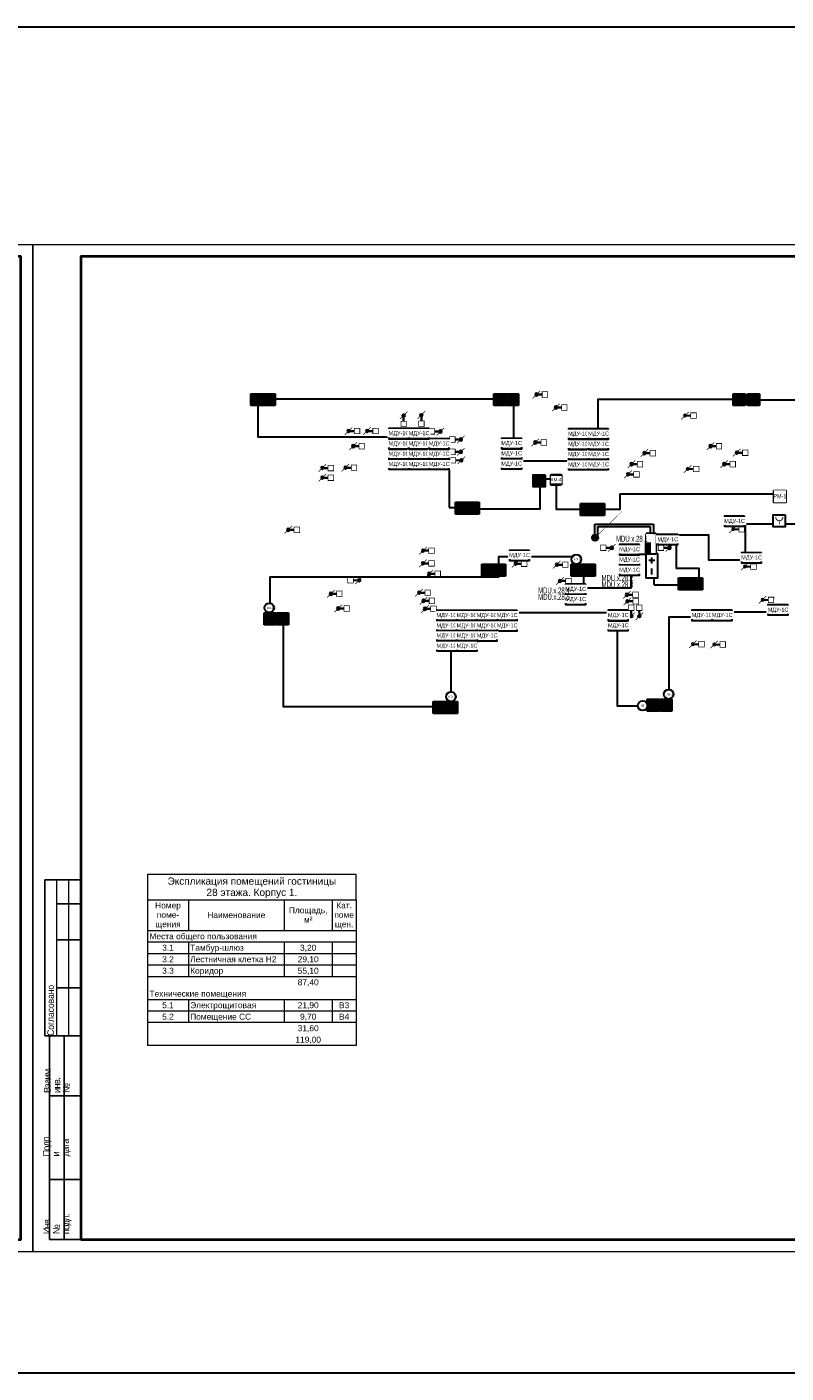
# Model space of a CAD drawing. Header units: millimetres. Extents: x 303602 to 13248484, y -10200551 to -26241.
# Tile 47 of 51: x 985617 to 1017300, y -104490 to -48338. Entities that reach past the tile are written whole.
import ezdxf
from ezdxf.enums import TextEntityAlignment as Align

# ---------------------------------------------------------------- set-up
doc = ezdxf.new("R2010")
doc.units = ezdxf.units.MM
doc.set_wipeout_variables(frame=1)
for name, color, linetype, lineweight in [('_АПС_Оборудование', 1, 'Continuous', 30), ('_ОСА_ПС_оборудование', 1, 'Continuous', 40), ('A-010-M_LINE-T', 7, 'Continuous', 18), ('format-line3', 7, 'Continuous', 13), ('RC-Извещатели_пожарные', 1, 'Continuous', 30), ('Z-000-P_SCHED', 7, 'Continuous', 20), ('Воздуховоды', 7, 'Continuous', 18), ('Рамка', 7, 'Continuous', 18), ('СОУЭ', 1, 'Continuous', 30), ('СС-011-ПОЖ-СИГНАЛИЗАЦИЯ', 1, 'Continuous', 30), ('УГО АПС и АПЗ$0$_АПС_Оборудование', 1, 'Continuous', 30), ('УГО АПС и АПЗ$0$АПС', 1, 'Continuous', 50), ('УГО АПС и АПЗ$0$СС-011-ПОЖ-СИГНАЛИЗАЦИЯ', 1, 'Continuous', 30)]:
    doc.layers.add(name, color=color, linetype=linetype, lineweight=lineweight)
for name, color, linetype in [('EI_HATCH_GALV', 7, 'Continuous'), ('АПС', 5, 'Continuous'), ('АПС_Оборудование', 1, 'Continuous'), ('формат', 250, 'Continuous')]:
    doc.layers.add(name, color=color, linetype=linetype)
doc.styles.add('Arial', font='arial.ttf', dxfattribs={"width": 0.9, "height": 700})
doc.styles.add('Arial Narrow', font='ARIALN.TTF', dxfattribs={"width": 0.9, "height": 600})
doc.styles.add('Arial Narrow_Нум', font='ARIALN.TTF', dxfattribs={"width": 0.7, "height": 250})
doc.styles.add('Arial_2', font='arial.ttf', dxfattribs={"width": 0.9, "height": 400})
doc.styles.add('Arial_4', font='arial.ttf', dxfattribs={"height": 3})
doc.styles.add('Arial_5', font='arial.ttf', dxfattribs={"height": 2.5})
doc.styles.add('CP.Text', font='arial.ttf')
doc.styles.add('Reserve SS', font='arial.ttf', dxfattribs={"height": 2.5})
doc.styles.get("Standard").update_dxf_attribs({"font": 'isocpeur.ttf', "width": 0.9})
doc.styles.add('УГО АПС и АПЗ$0$Reserve SS', font='arial.ttf', dxfattribs={"height": 2.5})

# ---------------------------------------------------------------- blocks, each defined once
blk = doc.blocks.new('*U39')
for p, q in [((-574, 155), (-589, 155)), ((-589, 90), (-589, 155)), ((-574, 145), (-584, 145)), ((-574, 130), (-584, 130)), ((-574, 110), (-584, 110)), ((-587, 90), (-589, 90)), ((-587, 5), (-587, 90)), ((-574, 90), (-587, 90)), ((-581, 5), (-581, 90)), ((-574, 65), (-587, 65)), ((-574, 30), (-587, 30)), ((-574, 5), (-587, 5))]:
    blk.add_line(p, q)
at = {"color": 0, "lineweight": 0}
blk.add_lwpolyline([(-594, 0), (0, 0), (0, 420), (-594, 420)], close=True, dxfattribs=at)
at = {"lineweight": 40}
blk.add_lwpolyline([(-574, 5), (-5, 5), (-5, 415), (-574, 415)], close=True, dxfattribs=at)
at = {"layer": 'format-line3', "linetype": 'ByBlock'}
for p, q in [((-584, 90), (-584, 155)), ((-579, 90), (-579, 155))]:
    blk.add_line(p, q, dxfattribs=at)
at = {"style": 'Arial', "width": 0.9}
blk.add_text('Формат:', height=2.8, dxfattribs=at).set_placement((-53.97, 1.25))
at = {"char_height": 2.8, "width": 0.2, "attachment_point": 4, "rotation": 90, "line_spacing_factor": 0.857143, "style": 'Arial'}
for s, insert in [('{\\W0.45993; }Согласовано', (-586.58, 90)), ('{\\W0.62543;\\T0.75; \\W1;Взаим. инв. №}', (-584, 66.14)), ('{\\W0.5838;\\T0.8; \\W1;Подп. и дата}', (-584, 39.63)), ('{\\W0.5838;\\T0.8; \\W1;Инв. № подл.}', (-583.77, 7.25))]:
    blk.add_mtext(s, dxfattribs=dict(at, insert=insert))
at = {"style": 'Arial', "width": 0.9, "flags": 8}
blk.add_attdef('FORMAT', (-36.87, 1.26), '', height=2.8, dxfattribs=at)
blk = doc.blocks.new('*U70')
at = {"ltscale": 100}
h = blk.add_hatch(color=256, dxfattribs=at)
h.dxf.hatch_style = 1
h.paths.add_polyline_path([(-35, 0, 1), (35, 0, 1)])
at = {"lineweight": 30}
blk.add_lwpolyline([(313, 313, 0, 45, 0), (186, 186, 4.5, 4.5, 0), (25, 25, 4.5, 4.5, 0)], format="xyseb", dxfattribs=at)
blk.add_circle((0, 0), 34.8, dxfattribs=at)
blk = doc.blocks.new('ИП 212-64 прот.R3')
blk.add_wipeout([(2.5, 2.5), (2.5, -2.5), (-2.5, -2.5), (-2.5, 2.5)]).dxf.layer = 'RC-Извещатели_пожарные'
blk.add_wipeout([(-2.5, -2.5), (-2.5, 2.5), (2.5, 2.5), (2.5, -2.5)]).dxf.layer = 'RC-Извещатели_пожарные'
at = {"lineweight": 35, "true_color": 0xffffff}
h = blk.add_hatch(color=7, dxfattribs=at)
h.dxf.hatch_style = 1
h.paths.add_polyline_path([(-2.5, 2.5), (-2.5, -2.5), (2.5, -2.5), (2.5, 2.5)])
at = {"color": 1, "linetype": 'ByBlock', "lineweight": -2}
for p, q in [((0.39, 1.77), (-0.83, 0)), ((-0.83, 0), (0.83, 0)), ((0.83, 0), (-0.31, -1.63))]:
    blk.add_line(p, q, dxfattribs=at)
at = {"layer": 'RC-Извещатели_пожарные', "ltscale": 30}
for p, q in [((-2.5, -2.5), (-2.5, 2.5)), ((-2.5, 2.5), (2.5, 2.5)), ((2.5, 2.5), (2.5, -2.5)), ((2.5, -2.5), (-2.5, -2.5))]:
    blk.add_line(p, q, dxfattribs=at)
blk = doc.blocks.new('RC-UGO-IRA-01')
blk.add_wipeout([(2.5, 2.5), (2.5, -2.5), (-2.5, -2.5), (-2.5, 2.5)]).dxf.layer = 'RC-Извещатели_пожарные'
blk.add_wipeout([(-2.5, -2.5), (-2.5, 2.5), (2.5, 2.5), (2.5, -2.5)]).dxf.layer = 'RC-Извещатели_пожарные'
at = {"layer": 'RC-Извещатели_пожарные', "ltscale": 30}
blk.add_lwpolyline([(2.5, 2.5), (2.5, -2.5), (-2.5, -2.5), (-2.5, 2.5)], close=True, dxfattribs=at)
at = {"layer": 'RC-Извещатели_пожарные', "ltscale": 30, "const_width": 0.375}
blk.add_lwpolyline([(-1.5, 1.5, 1), (1.5, 1.5, 1)], format="xyb", dxfattribs=at)
blk.add_lwpolyline([(0, 0), (0, -1.5)], dxfattribs=at)
at = {"layer": 'RC-Извещатели_пожарные'}
blk.add_attdef('PSTN', text='', height=1.5, dxfattribs=at).set_placement((2.5, 2.5), align=Align.BOTTOM_CENTER)
blk = doc.blocks.new('_МДУ')
at = {"color": 1}
blk.add_wipeout([(-350, 175), (350, 175), (350, -175), (-350, -175)], dxfattribs=at)
at = {"layer": 'АПС', "color": 1, "lineweight": 30, "ltscale": 200}
blk.add_lwpolyline([(350, 175), (-350, 175), (-350, -175), (350, -175)], close=True, dxfattribs=at)
at = {"layer": 'АПС', "color": 0, "lineweight": 30, "ltscale": 200, "insert": (3, -9), "char_height": 140, "width": 668.29, "attachment_point": 5, "style": 'Arial_2', "bg_fill": 2}
blk.add_mtext('МДУ-1С', dxfattribs=at)
blk = doc.blocks.new('ам-4')
blk.add_wipeout([(-197, 213), (223, 213), (223, -207), (-197, -207)]).dxf.layer = 'АПС_Оборудование'
at = {"layer": '_АПС_Оборудование', "lineweight": 40, "ltscale": 100}
blk.add_lwpolyline([(223, -207), (-197, -207), (-197, 213), (223, 213)], close=True, dxfattribs=at)
at = {"layer": '_АПС_Оборудование', "ltscale": 100, "insert": (15, 13), "char_height": 150, "attachment_point": 5, "style": 'Arial Narrow', "bg_fill": 2}
blk.add_mtext_dynamic_manual_height_columns('\\pxi-0.17961;АМ-4', width=300, gutter_width=144375, heights=[0], dxfattribs=at)
blk = doc.blocks.new('УГО АПС и АПЗ$0$РМ-1')
at = {"layer": 'УГО АПС и АПЗ$0$АПС', "color": 1, "lineweight": 30, "ltscale": 100}
blk.add_lwpolyline([(-210, 420), (210, 420), (210, 0), (-210, 0)], close=True, dxfattribs=at)
at = {"layer": 'УГО АПС и АПЗ$0$СС-011-ПОЖ-СИГНАЛИЗАЦИЯ', "color": 1, "lineweight": 30}
blk.add_lwpolyline([(-210, 420), (210, 420), (210, 0), (-210, 0)], close=True, dxfattribs=at)
at = {"color": 1}
blk.add_wipeout([(-210, 420), (210, 420), (210, 0), (-210, 0), (-210, 0)], dxfattribs=at)
at = {"color": 1, "lineweight": 30, "style": 'Arial Narrow', "width": 0.9}
blk.add_text('РМ-1', height=150, dxfattribs=at).set_placement((-4, 219), align=Align.MIDDLE_CENTER)
blk = doc.blocks.new('пд_выт')
at = {"layer": 'Воздуховоды', "true_color": 0xcd6928}
h = blk.add_hatch(color=32, dxfattribs=at)
h.dxf.hatch_style = 1
h.paths.add_polyline_path([(468770, -40558, 1), (468659, -40558, 1)])
at = {"layer": 'Воздуховоды', "color": 32, "lineweight": 30, "true_color": 0xcd6928}
blk.add_line((468645, -40558), (468472, -40558), dxfattribs=at)
at = {"layer": 'Воздуховоды', "color": 32, "true_color": 0xcd6928, "const_width": 29.5}
blk.add_lwpolyline([(468242, -40674), (468472, -40673), (468472, -40443), (468241, -40443)], close=True, dxfattribs=at)
for points in [[(468558, -40401), (468675, -40519)], [(468754, -40597), (468871, -40714)]]:
    blk.add_lwpolyline(points, dxfattribs=at)
at = {"layer": 'Воздуховоды', "color": 32, "true_color": 0xcd6928}
blk.add_circle((468715, -40558), 55.4, dxfattribs=at)
blk = doc.blocks.new('пд_пр')
at = {"layer": 'Воздуховоды', "true_color": 0x008800}
h = blk.add_hatch(color=96, dxfattribs=at)
h.dxf.hatch_style = 1
h.paths.add_polyline_path([(468765, -40912, 1), (468654, -40912, 1)])
at = {"layer": 'Воздуховоды', "color": 96, "lineweight": 30, "true_color": 0x008800}
blk.add_line((468640, -40912), (468467, -40912), dxfattribs=at)
at = {"layer": 'Воздуховоды', "color": 96, "true_color": 0x008800, "const_width": 29.5}
blk.add_lwpolyline([(468237, -41028), (468468, -41028), (468467, -40797), (468237, -40797)], close=True, dxfattribs=at)
for points in [[(468553, -40755), (468671, -40873)], [(468749, -40951), (468867, -41069)]]:
    blk.add_lwpolyline(points, dxfattribs=at)
at = {"layer": 'Воздуховоды', "color": 96, "true_color": 0x008800}
blk.add_circle((468710, -40912), 55.4, dxfattribs=at)
blk = doc.blocks.new('УГО АПС и АПЗ$0$Источник бесперебойного питания v4')
blk.add_wipeout([(0, 5), (10, 5), (10, 0), (0, 0)])
for p, q in [((4, 2.5), (1.5, 2.5)), ((2.75, 3.75), (2.75, 1.25)), ((8.5, 2.5), (6, 2.5))]:
    blk.add_line(p, q)
blk.add_lwpolyline([(0, 0), (10, 0), (10, 5), (0, 5)], close=True)
at = {"style": 'УГО АПС и АПЗ$0$Reserve SS', "flags": 8}
blk.add_attdef('КОЛИЧЕСТВО', (10.26, 5.28), '', height=2.5, dxfattribs=at)
blk = doc.blocks.new('Прибор приемно-контрольный АПС v4')
blk.add_hatch(color=256).paths.add_polyline_path([(10, 2.5), (4.39, 2.5), (4.39, 0), (10, 0)])
for points in [[(0, 0), (10, 0), (10, 5), (0, 5)], [(4.39, 2.5), (10, 2.5), (10, 0), (4.39, 0)]]:
    blk.add_lwpolyline(points, close=True)
blk.add_wipeout([(0, 5), (10, 5), (10, 2.5), (4.39, 2.5), (4.39, 0), (0, 0)])
at = {"style": 'Reserve SS', "flags": 8}
blk.add_attdef('КОЛИЧЕСТВО', (10, 5), '', height=2.5, dxfattribs=at)
blk = doc.blocks.new('озк_выт')
at = {"layer": 'УГО АПС и АПЗ$0$_АПС_Оборудование', "ltscale": 200}
h = blk.add_hatch(color=5, dxfattribs=at)
h.dxf.hatch_style = 1
h.paths.add_polyline_path([(468756, -41333, 1), (468645, -41333, 1)])
at = {"color": 5, "const_width": 29.5}
blk.add_lwpolyline([(468544, -41177), (468661, -41294)], dxfattribs=at)
at = {"layer": 'УГО АПС и АПЗ$0$_АПС_Оборудование', "color": 5, "lineweight": 35, "ltscale": 200}
blk.add_line((468631, -41333), (468458, -41334), dxfattribs=at)
at = {"layer": 'УГО АПС и АПЗ$0$_АПС_Оборудование', "color": 5, "const_width": 29.5}
blk.add_lwpolyline([(468227, -41449), (468458, -41449), (468458, -41218), (468227, -41218)], close=True, dxfattribs=at)
blk.add_lwpolyline([(468740, -41373), (468857, -41490)], dxfattribs=at)
at = {"layer": 'УГО АПС и АПЗ$0$_АПС_Оборудование', "color": 5}
blk.add_circle((468700, -41333), 55.4, dxfattribs=at)
blk = doc.blocks.new('УДП')
at = {"color": 30}
blk.add_wipeout([(324223, -148669), (324222, -149169), (323722, -149169), (323723, -148669)], dxfattribs=at).dxf.layer = 'RC-Извещатели_пожарные'
blk.add_wipeout([(323722, -149169), (323723, -148669), (324223, -148669), (324222, -149169)], dxfattribs=at).dxf.layer = 'RC-Извещатели_пожарные'
at = {"layer": 'EI_HATCH_GALV', "lineweight": 30, "true_color": 0xffffff}
h = blk.add_hatch(color=7, dxfattribs=at)
h.dxf.hatch_style = 1
h.paths.add_polyline_path([(324223, -148669), (324222, -149169), (323722, -149169), (323723, -148669)])
at = {"layer": 'RC-Извещатели_пожарные', "color": 30, "ltscale": 30}
blk.add_lwpolyline([(324223, -148669), (324222, -149169), (323722, -149169), (323723, -148669)], close=True, dxfattribs=at)
at = {"layer": 'RC-Извещатели_пожарные', "color": 30, "ltscale": 30, "const_width": 37.5}
blk.add_lwpolyline([(323823, -148769, 1), (324123, -148769, 1)], format="xyb", dxfattribs=at)
blk.add_lwpolyline([(323972, -148919), (323972, -149069)], dxfattribs=at)
at = {"color": 30, "lineweight": 30, "style": 'Arial Narrow', "width": 0.9}
blk.add_text('ДУ', height=100, dxfattribs=at).set_placement((323814, -149078), align=Align.MIDDLE_CENTER)
blk = doc.blocks.new('ИЗ-1')
blk.add_wipeout([(469979, -66893), (470179, -67093), (470379, -66893), (470179, -66693)])
blk.add_circle((470179, -66893), 200)
at = {"layer": 'УГО АПС и АПЗ$0$СС-011-ПОЖ-СИГНАЛИЗАЦИЯ', "color": 1, "style": 'CP.Text', "width": 0.8}
blk.add_text('ИЗ-1', height=90, dxfattribs=at).set_placement((470079, -66939))

msp = doc.modelspace()

# ---------------------------------------------------------------- linework, layer by layer
at = {"layer": 'A-010-M_LINE-T'}
for p, q in [((990656, -83693), (990656, -84751)), ((999356, -83693), (990656, -83693)), ((999356, -84751), (999356, -83693)), ((990656, -84751), (990656, -90831)), ((990656, -84751), (999356, -84751)), ((992356, -84751), (992356, -86039)), ((996356, -84751), (996356, -86039)), ((998356, -84751), (998356, -86039)), ((999356, -84751), (999356, -90831)), ((992356, -86039), (990656, -86039)), ((996356, -86039), (992356, -86039)), ((998356, -86039), (996356, -86039)), ((999356, -86039), (998356, -86039)), ((992356, -86518), (990656, -86518)), ((992356, -86997), (990656, -86997)), ((996356, -86518), (992356, -86518)), ((992356, -86518), (992356, -86997)), ((996356, -86997), (992356, -86997)), ((992356, -86997), (992356, -87476)), ((998356, -86518), (996356, -86518)), ((996356, -86518), (996356, -86997)), ((998356, -86997), (996356, -86997)), ((996356, -86997), (996356, -87476)), ((999356, -86518), (998356, -86518)), ((998356, -86518), (998356, -86997)), ((999356, -86997), (998356, -86997)), ((998356, -86997), (998356, -87476)), ((992356, -87476), (990656, -87476)), ((996356, -87476), (992356, -87476)), ((992356, -87476), (992356, -87955)), ((998356, -87476), (996356, -87476)), ((996356, -87476), (996356, -87955)), ((999356, -87476), (998356, -87476)), ((998356, -87476), (998356, -87955)), ((992356, -87955), (990656, -87955)), ((996356, -87955), (992356, -87955)), ((998356, -87955), (996356, -87955)), ((999356, -87955), (998356, -87955)), ((992356, -88914), (990656, -88914)), ((996356, -88914), (992356, -88914)), ((992356, -88914), (992356, -89393)), ((998356, -88914), (996356, -88914)), ((996356, -88914), (996356, -89393)), ((999356, -88914), (998356, -88914)), ((998356, -88914), (998356, -89393)), ((992356, -89393), (990656, -89393)), ((996356, -89393), (992356, -89393)), ((992356, -89393), (992356, -89872)), ((998356, -89393), (996356, -89393)), ((996356, -89393), (996356, -89872)), ((999356, -89393), (998356, -89393)), ((998356, -89393), (998356, -89872)), ((992356, -89872), (990656, -89872)), ((996356, -89872), (992356, -89872)), ((998356, -89872), (996356, -89872)), ((999356, -89872), (998356, -89872)), ((999356, -90831), (990656, -90831))]:
    msp.add_line(p, q, dxfattribs=at)
at = {"layer": 'RC-Извещатели_пожарные', "lineweight": 30}
msp.add_lwpolyline([(1010367, -67811), (1010367, -68464), (1007719, -68464), (1007719, -67204), (1007025, -67204), (1007025, -68454), (1004497, -68454)], dxfattribs=at)
at = {"layer": 'Рамка'}
msp.add_lwpolyline([(987867, -98921), (1044767, -98921), (1044767, -57921), (987867, -57921)], close=True, dxfattribs=at)
at = {"layer": 'СС-011-ПОЖ-СИГНАЛИЗАЦИЯ', "lineweight": 30}
for p, q in [((1006273, -66438), (1008206, -66438)), ((1006080, -72761), (1009872, -72761)), ((1015049, -72736), (1016518, -72736))]:
    msp.add_line(p, q, dxfattribs=at)
at = {"layer": 'СС-011-ПОЖ-СИГНАЛИЗАЦИЯ', "color": 4, "lineweight": 30}
for p, q in [((1009325, -69611), (1009325, -69080)), ((1009325, -69080), (1011773, -69080)), ((1009443, -69629), (1009443, -69171)), ((1009443, -69171), (1011623, -69171))]:
    msp.add_line(p, q, dxfattribs=at)
at = {"layer": 'СС-011-ПОЖ-СИГНАЛИЗАЦИЯ', "lineweight": 30}
for points in [[(1016761, -69077), (1015586, -69077), (1015586, -70580), (1014082, -70580), (1014082, -69535), (1012719, -69535), (1012719, -70909), (1013659, -70909), (1013659, -71308)], [(1008545, -70773), (1008545, -70446), (1005300, -70446), (1005300, -71137), (1005300, -71291), (995754, -71291), (995754, -72979), (996311, -72979), (996311, -76687), (1003320, -76687), (1003320, -74384)]]:
    msp.add_lwpolyline(points, dxfattribs=at)

# ---------------------------------------------------------------- block references
at = {"xscale": 3.600000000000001, "yscale": 3.600000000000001, "zscale": 3.600000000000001, "rotation": 359.2880171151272}
msp.add_blockref('*U70', (1009328, -69643), dxfattribs=at)
at = {"layer": 'СС-011-ПОЖ-СИГНАЛИЗАЦИЯ', "lineweight": 30, "xscale": -1}
for name, p in [('озк_выт', (1475578, -22340)), ('озк_выт', (1476387, -22879)), ('пд_пр', (1481789, -23639)), ('озк_выт', (1467739, -23861)), ('озк_выт', (1468512, -23861)), ('озк_выт', (1467932, -24489)), ('озк_выт', (1475531, -24338)), ('озк_выт', (1482844, -24496)), ('озк_выт', (1480084, -24782)), ('озк_выт', (1483939, -24766)), ('озк_выт', (1466644, -25406)), ('озк_выт', (1467610, -25390)), ('озк_выт', (1479544, -25242)), ('пд_пр', (1481900, -25865)), ('озк_выт', (1483415, -25242)), ('озк_выт', (1466644, -25809)), ('озк_выт', (1479402, -25670)), ('озк_выт', (1465227, -27981)), ('пд_выт', (1483801, -28735)), ('озк_выт', (1470847, -28850)), ('озк_выт', (1470847, -29382)), ('пд_выт', (1484296, -30291)), ('озк_выт', (1471105, -29816)), ('озк_выт', (1466998, -30653)), ('озк_выт', (1470686, -30605)), ('озк_выт', (1479357, -30692)), ('озк_выт', (1467304, -31265)), ('озк_выт', (1470863, -30943)), ('озк_выт', (1479373, -30963)), ('пд_выт', (1485029, -31681)), ('озк_выт', (1470928, -31281)), ('пд_выт', (1482126, -33525)), ('пд_выт', (1483013, -33540))]:
    msp.add_blockref(name, p, dxfattribs=at)
at = {"layer": 'СС-011-ПОЖ-СИГНАЛИЗАЦИЯ', "lineweight": 30}
for p, rotation in [((960006, -533245), 90), ((960747, -533229), 90), ((1052165, 395778), 270), ((1052509, 395778), 270)]:
    msp.add_blockref('озк_выт', p, dxfattribs=dict(at, rotation=rotation))
at = {"layer": 'СС-011-ПОЖ-СИГНАЛИЗАЦИЯ', "lineweight": 30, "xscale": -1, "rotation": 180}
for p in [(534179, -106543), (535032, -106881), (535032, -107396), (535048, -107750), (541329, -111396), (530781, -112756)]:
    msp.add_blockref('озк_выт', p, dxfattribs=at)
at = {"layer": 'формат', "xscale": 100, "yscale": 100, "zscale": 100}
for p in [(985867, -99421), (1045267, -99421)]:
    msp.add_blockref('*U39', p, dxfattribs=at).add_auto_attribs({'FORMAT': 'А2'})

# ---------------------------------------------------------------- texts
at = {"layer": 'Z-000-P_SCHED', "line_spacing_factor": 0.941778}
for s, insert, char_height, width, attachment_point, style in [('Экспликация помещений гостиницы\\P28 этажа. Корпус 1.', (995006, -83818), 300, 8406.71, 2, 'Arial_4'), ('Номер\\Pпоме-\\Pщения', (991506, -84857), 250, 1285.52, 2, 'Arial_5'), ('Наименование', (994356, -85261), 250, 2895.47, 2, 'Arial_5'), ('Площадь,\\Pм\\fArial|b0|i0|c238|p34|;²', (997356, -85059), 250, 1925.21, 2, 'Arial_5'), ('Кат.\\Pпоме\\Pщен.', (998856, -84857), 250, 979.44, 2, 'Arial_5'), ('Места общего пользования', (990731, -86144), 250, 5356.32, 1, 'Arial_5'), ('3.1', (991506, -86623), 250, 581.54, 2, 'Arial_5'), ('Тамбур-шлюз', (992431, -86623), 250, 2659.79, 1, 'Arial_5'), ('3,20', (997356, -86623), 250, 814.16, 2, 'Arial_5'), ('3.2', (991506, -87102), 250, 581.54, 2, 'Arial_5'), ('3.3', (991506, -87582), 250, 581.54, 2, 'Arial_5'), ('Лестничная клетка Н2', (992431, -87102), 250, 4300.36, 1, 'Arial_5'), ('Коридор', (992431, -87582), 250, 1646.69, 1, 'Arial_5'), ('55,10', (997356, -87582), 250, 1046.78, 2, 'Arial_5'), ('29,10', (997356, -87102), 250, 1046.78, 2, 'Arial_5'), ('87,40', (997356, -88061), 250, 1046.78, 2, 'Arial_5'), ('Технические помещения', (990731, -88540), 250, 4823.75, 1, 'Arial_5'), ('5.1', (991506, -89019), 250, 581.54, 2, 'Arial_5'), ('Электрощитовая', (992431, -89019), 250, 3290.31, 1, 'Arial_5'), ('21,90', (997356, -89019), 250, 1046.78, 2, 'Arial_5'), ('B3', (998856, -89019), 250, 511.15, 2, 'Arial_5'), ('5.2', (991506, -89498), 250, 581.54, 2, 'Arial_5'), ('Помещение СС', (992431, -89498), 250, 3039.33, 1, 'Arial_5'), ('9,70', (997356, -89498), 250, 814.16, 2, 'Arial_5'), ('B4', (998856, -89498), 250, 511.15, 2, 'Arial_5'), ('31,60', (997356, -89978), 250, 1046.78, 2, 'Arial_5'), ('119,00', (997356, -90457), 250, 1279.39, 2, 'Arial_5')]:
    msp.add_mtext(s, dxfattribs=dict(at, insert=insert, char_height=char_height, width=width, attachment_point=attachment_point, style=style))

# ---------------------------------------------------------------- next in the draw order: block references
at = {"layer": '_АПС_Оборудование', "color": 0, "lineweight": 30, "xscale": 1.2, "yscale": 1.2, "zscale": 1.2}
for p in [(1001141, -66152), (1005845, -66137), (1008633, -66168), (1015150, -68958), (1015858, -70482), (1003139, -72886), (1016963, -72655)]:
    msp.add_blockref('_МДУ', p, dxfattribs=at)
at = {"layer": '_АПС_Оборудование'}
msp.add_blockref('ам-4', (1007694, -67236), dxfattribs=at)
at = {"layer": 'RC-Извещатели_пожарные', "xscale": 99.99999999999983, "yscale": 99.99999999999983, "zscale": 99.99999999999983, "rotation": 359.9525678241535}
msp.add_blockref('RC-UGO-IRA-01', (1017017, -68937), dxfattribs=at)
at = {"layer": 'СОУЭ', "color": 6, "xscale": 100, "yscale": 100, "zscale": 100}
for p in [(995209, -63886), (1005878, -63886), (1015937, -63886), (1003747, -68417), (1008975, -68470), (1004847, -70995), (1008582, -70995), (1013066, -71573), (995770, -73024), (1002820, -76725), (1011759, -76623)]:
    msp.add_blockref('ИП 212-64 прот.R3', p, dxfattribs=at)
at = {"layer": 'УГО АПС и АПЗ$0$_АПС_Оборудование', "lineweight": 15, "xscale": 1.2, "yscale": 1.2, "zscale": 1.2}
msp.add_blockref('УГО АПС и АПЗ$0$РМ-1', (1017044, -68175), dxfattribs=at)
at = {"layer": 'УГО АПС и АПЗ$0$_АПС_Оборудование', "color": 252, "xscale": 100, "yscale": 100, "zscale": 100, "rotation": 270}
msp.add_blockref('УГО АПС и АПЗ$0$Источник бесперебойного питания v4', (1011446, -70323), dxfattribs=at)

# ---------------------------------------------------------------- next in the draw order: linework, layer by layer
at = {"layer": 'СС-011-ПОЖ-СИГНАЛИЗАЦИЯ', "lineweight": 30}
for p, q in [((1005920, -64163), (1005920, -65504)), ((1003245, -66809), (1003245, -68385)), ((1010367, -67811), (1016785, -67811)), ((1003243, -68384), (1003497, -68384)), ((1026882, -69081), (1017267, -69073)), ((1011788, -71609), (1011788, -71325)), ((1011788, -71612), (1012814, -71612))]:
    msp.add_line(p, q, dxfattribs=at)
msp.add_lwpolyline([(1023291, -65273), (1023291, -63905), (1016204, -63905)], dxfattribs=at)

# ---------------------------------------------------------------- next in the draw order: block references
at = {"layer": '_АПС_Оборудование', "color": 0, "lineweight": 30, "xscale": 1.2, "yscale": 1.2, "zscale": 1.2}
for p in [(1008633, -65741), (1005845, -66564), (1003979, -72886)]:
    msp.add_blockref('_МДУ', p, dxfattribs=at)
at = {"layer": '_ОСА_ПС_оборудование', "color": 252, "xscale": 80, "yscale": 80, "zscale": 80, "rotation": 270}
msp.add_blockref('Прибор приемно-контрольный АПС v4', (1011459, -69485), dxfattribs=at)
at = {"layer": 'СОУЭ', "color": 6, "xscale": 100, "yscale": 100, "zscale": 100}
for p in [(995730, -63886), (1005360, -63886), (1015348, -63886), (1004247, -68417), (1009475, -68470), (1005347, -70995), (1009082, -70995), (1013566, -71573), (996291, -73024), (1003341, -76725), (1012280, -76623)]:
    msp.add_blockref('ИП 212-64 прот.R3', p, dxfattribs=at)
at = {"layer": 'СС-011-ПОЖ-СИГНАЛИЗАЦИЯ', "lineweight": 30}
msp.add_blockref('УДП', (683028, 81646), dxfattribs=at)
at = {"layer": 'СС-011-ПОЖ-СИГНАЛИЗАЦИЯ', "lineweight": 30, "xscale": -1}
for p in [(1476431, -29436), (1476562, -30116)]:
    msp.add_blockref('озк_выт', p, dxfattribs=at)

# ---------------------------------------------------------------- next in the draw order: linework, layer by layer
at = {"layer": 'СС-011-ПОЖ-СИГНАЛИЗАЦИЯ', "color": 4, "lineweight": 30}
for p, q in [((1011623, -69171), (1011623, -69487)), ((1011773, -69080), (1011773, -69493))]:
    msp.add_line(p, q, dxfattribs=at)
at = {"layer": 'СС-011-ПОЖ-СИГНАЛИЗАЦИЯ', "lineweight": 30}
for points in [[(1000682, -65456), (995263, -65456), (995263, -63856), (1005084, -63856)], [(1015100, -63881), (1009440, -63881), (1009440, -65110)], [(1011435, -70338), (1010820, -70338), (1010820, -71756), (1008857, -71756), (1008857, -71259)], [(1013329, -72958), (1012409, -72958), (1012409, -76665), (1010263, -76665), (1010263, -73510)]]:
    msp.add_lwpolyline(points, dxfattribs=at)

# ---------------------------------------------------------------- next in the draw order: block references
at = {"layer": '_АПС_Оборудование', "color": 0, "lineweight": 30, "xscale": 1.2, "yscale": 1.2, "zscale": 1.2}
for p in [(1005845, -65710), (1009473, -66168), (1003139, -73313)]:
    msp.add_blockref('_МДУ', p, dxfattribs=at)
at = {"layer": 'СС-011-ПОЖ-СИГНАЛИЗАЦИЯ', "lineweight": 30, "xscale": -1, "rotation": 180}
msp.add_blockref('озк_выт', (543735, -111396), dxfattribs=at)
at = {"layer": 'СС-011-ПОЖ-СИГНАЛИЗАЦИЯ', "lineweight": 30, "xscale": -1}
msp.add_blockref('озк_выт', (1474712, -29396), dxfattribs=at)

# ---------------------------------------------------------------- next in the draw order: block references
at = {"layer": '_АПС_Оборудование', "color": 0, "lineweight": 30, "xscale": 1.2, "yscale": 1.2, "zscale": 1.2}
for p in [(1001141, -65724), (1009473, -65741), (1008633, -66596), (1012359, -69724), (1006173, -70381), (1010766, -70567), (1008517, -71791), (1013793, -72881), (1003979, -73313), (1010295, -73308)]:
    msp.add_blockref('_МДУ', p, dxfattribs=at)

# ---------------------------------------------------------------- next in the draw order: block references
for p in [(1008633, -65314), (1001981, -66152), (1009473, -66596), (1010766, -70139), (1010766, -70994), (1008517, -72218), (1004819, -72886), (1010295, -72881), (1014633, -72881), (1003142, -73733)]:
    msp.add_blockref('_МДУ', p, dxfattribs=at)

# ---------------------------------------------------------------- next in the draw order: block references
for p in [(1009473, -65314), (1001981, -65724), (1001141, -66579), (1004819, -73313), (1003142, -74160)]:
    msp.add_blockref('_МДУ', p, dxfattribs=at)

# ---------------------------------------------------------------- next in the draw order: texts
at = {"lineweight": 30, "style": 'Arial Narrow_Нум', "width": 0.7}
for s, p in [('MDU.x.28.1', (1010202, -69813)), ('MDU.x.28.2', (1009599, -71453)), ('MDU.x.28.4', (1006949, -71970)), ('MDU.x.28.3', (1009603, -71720)), ('MDU.x.28.5', (1006953, -72237))]:
    msp.add_text(s, height=250, dxfattribs=at).set_placement(p)

# ---------------------------------------------------------------- next in the draw order: block references
at = {"layer": '_АПС_Оборудование', "color": 0, "lineweight": 30, "xscale": 1.2, "yscale": 1.2, "zscale": 1.2}
for p in [(1001141, -65297), (1001981, -66579), (1005659, -72886), (1003982, -73733)]:
    msp.add_blockref('_МДУ', p, dxfattribs=at)

# ---------------------------------------------------------------- next in the draw order: block references
for p in [(1002821, -66152), (1005659, -73313), (1003982, -74160)]:
    msp.add_blockref('_МДУ', p, dxfattribs=at)

# ---------------------------------------------------------------- next in the draw order: block references
for p in [(1002821, -65724), (1002821, -66579), (1004822, -73733)]:
    msp.add_blockref('_МДУ', p, dxfattribs=at)

# ---------------------------------------------------------------- next in the draw order: block references
msp.add_blockref('_МДУ', (1001981, -65297), dxfattribs=at)

# ---------------------------------------------------------------- next in the draw order: linework, layer by layer
at = {"layer": 'RC-Извещатели_пожарные', "lineweight": 30}
msp.add_lwpolyline([(329285, -48338), (1052378, -48338), (1052378, -104490), (329285, -104490)], close=True, dxfattribs=at)

# ---------------------------------------------------------------- next in the draw order: block references
for p in [(538366, -3655), (525551, -5677), (533134, -9384), (542221, -9281), (541135, -9760)]:
    msp.add_blockref('ИЗ-1', p, dxfattribs=at)

doc.saveas('drawing.dxf')
